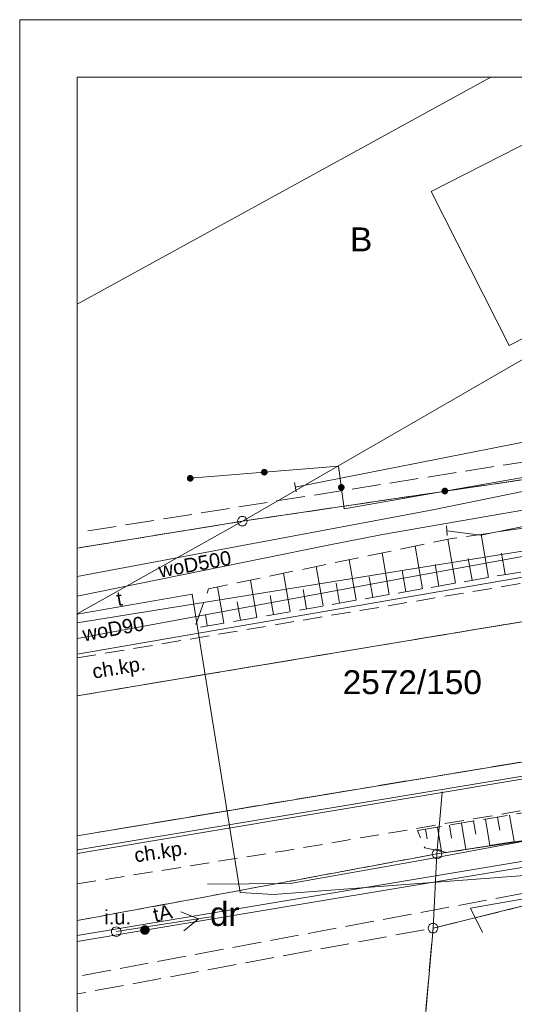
# Model space of a CAD drawing. Header units: centimetres. Extents: x -1545 to 32023, y 2301 to 66956.
# Tile 5 of 20: x 1140 to 3727, y 61799 to 66945. Entities that reach past the tile are written whole.
import ezdxf

# ---------------------------------------------------------------- set-up
doc = ezdxf.new("R2010")
doc.units = ezdxf.units.CM
doc.header["$MEASUREMENT"] = 0
for name, pattern in [('PRZER2-1', [150, 100, -50]), ('PRZER2_5-1', [175, 125, -50]), ('PRZER3-1', [200, 150, -50])]:
    doc.linetypes.add(name, pattern=pattern)
for name, color, linetype, lineweight in [('Mapa dcp_3_GEPPGD_Nr_pióra__2', 94, 'Continuous', 18), ('Mapa dcp_3_GESBZO_Nr_pióra__7', 7, 'Continuous', 18), ('Mapa dcp_3_GESDZI_Nr_pióra__2', 94, 'Continuous', 18), ('Mapa dcp_3_GESDZI_O_Nr_pióra__2', 94, 'Continuous', 18), ('Mapa dcp_3_GESKLU_Nr_pióra__2', 94, 'Continuous', 18), ('Mapa dcp_3_GESKLU_O_Nr_pióra__2', 94, 'Continuous', 18), ('Mapa dcp_3_GSLKOG_Nr_pióra__7', 7, 'Continuous', 18), ('Mapa dcp_3_GSLKRW_Nr_pióra__7', 7, 'Continuous', 18), ('Mapa dcp_3_GSLPSZ_Nr_pióra__7', 7, 'Continuous', 18), ('Mapa dcp_3_GSSKOA_Nr_pióra__7', 7, 'Continuous', 18), ('Mapa dcp_3_GSSKOD_Nr_pióra__7', 7, 'Continuous', 18), ('Mapa dcp_3_GSSKOD_O_Nr_pióra__7', 7, 'Continuous', 18), ('Mapa dcp_3_GSSZSN_Nr_pióra__7', 7, 'Continuous', 18), ('Mapa dcp_3_GULENN_Nr_pióra__3', 1, 'Continuous', 18), ('Mapa dcp_3_GULWOP_Nr_pióra__6', 5, 'Continuous', 18), ('Mapa dcp_3_GULWOP_O_Nr_pióra__6', 5, 'Continuous', 18), ('Mapa dcp_3_GULWOR_Nr_pióra__6', 5, 'Continuous', 18), ('Mapa dcp_3_GUPGUI_O_Nr_pióra__7', 7, 'Continuous', 18), ('Mapa dcp_3_GUPISL_Nr_pióra__7', 7, 'Continuous', 18), ('Mapa dcp_3_GUPTZC_Nr_pióra__7', 7, 'Continuous', 18), ('Mapa dcp_3_GUPWZC_Nr_pióra__7', 7, 'Continuous', 18), ('Mapa dcp_3_linie rozgraniczające_Nr_pióra__150', 150, 'Continuous', 18), ('Mapa dcp_3_opis pozaramkowy_Nr_pióra__7', 7, 'Continuous', 18)]:
    doc.layers.add(name, color=color, linetype=linetype, lineweight=lineweight)
doc.layers.add('Mapa dcp_3_GSLKOG', color=7, linetype='Continuous')
doc.layers.add('Mapa dcp_3_GUPGUI', color=7, linetype='Continuous')
for name, color, linetype, lineweight, true_color in [('Mapa dcp_3_GULGSP_Nr_pióra__8', 7, 'Continuous', 18, 0xbfbf00), ('Mapa dcp_3_GULKDP_Nr_pióra__4', 7, 'Continuous', 18, 0x803300), ('Mapa dcp_3_GULTPR_Nr_pióra__5', 7, 'Continuous', 18, 0xff9100), ('Mapa dcp_3_GULTPR_O_Nr_pióra__5', 7, 'Continuous', 18, 0xff9100)]:
    doc.layers.add(name, color=color, linetype=linetype, lineweight=lineweight, true_color=true_color)
doc.styles.add('STYL_AUTOMATYCZNY_1', font='txt')

msp = doc.modelspace()

# ---------------------------------------------------------------- hatches: boundary and pattern name
at = {"layer": 'Mapa dcp_3_GEPPGD_Nr_pióra__2', "linetype": 'Continuous', "lineweight": 18}
msp.add_hatch(color=94, dxfattribs=at).paths.add_polyline_path([(3349.21, 62902.16), (3350.6, 62902.38), (3351.86, 62903.02), (3352.85, 62904.01), (3353.49, 62905.27), (3353.71, 62906.66), (3353.49, 62908.05), (3352.85, 62909.3), (3351.86, 62910.3), (3350.6, 62910.94), (3349.21, 62911.16), (3347.82, 62910.94), (3346.57, 62910.3), (3345.57, 62909.3), (3344.93, 62908.05), (3344.71, 62906.66), (3344.93, 62905.27), (3345.57, 62904.01), (3346.57, 62903.02), (3347.82, 62902.38)])
at = {"layer": 'Mapa dcp_3_GSLKOG', "linetype": 'Continuous', "lineweight": 0, "true_color": 0x000000}
for points in [[(2417.87, 64597.65), (2413.41, 64596.68), (2409.35, 64594.59), (2405.96, 64591.52), (2403.49, 64587.68), (2402.09, 64583.33), (2401.87, 64578.77), (2402.84, 64574.3), (2404.93, 64570.24), (2408, 64566.86), (2411.84, 64564.38), (2416.19, 64562.99), (2420.75, 64562.77), (2425.21, 64563.73), (2429.28, 64565.82), (2432.66, 64568.89), (2435.13, 64572.73), (2436.53, 64577.08), (2436.75, 64581.65), (2435.79, 64586.11), (2433.7, 64590.17), (2430.63, 64593.56), (2426.79, 64596.03), (2422.44, 64597.43)], [(2417.87, 64597.65), (2413.41, 64596.68), (2409.35, 64594.59), (2405.96, 64591.52), (2403.49, 64587.68), (2402.09, 64583.33), (2401.87, 64578.77), (2402.84, 64574.3), (2404.93, 64570.24), (2408, 64566.86), (2411.84, 64564.38), (2416.19, 64562.99), (2420.75, 64562.77), (2425.21, 64563.73), (2429.28, 64565.82), (2432.66, 64568.89), (2435.13, 64572.73), (2436.53, 64577.08), (2436.75, 64581.65), (2435.79, 64586.11), (2433.7, 64590.17), (2430.63, 64593.56), (2426.79, 64596.03), (2422.44, 64597.43)], [(2030.37, 64565.7), (2025.91, 64564.73), (2021.85, 64562.64), (2018.46, 64559.57), (2015.99, 64555.73), (2014.59, 64551.38), (2014.37, 64546.82), (2015.34, 64542.35), (2017.43, 64538.29), (2020.5, 64534.91), (2024.34, 64532.43), (2028.69, 64531.04), (2033.25, 64530.82), (2037.71, 64531.78), (2041.78, 64533.87), (2045.16, 64536.94), (2047.63, 64540.78), (2049.03, 64545.13), (2049.25, 64549.7), (2048.29, 64554.16), (2046.2, 64558.22), (2043.13, 64561.61), (2039.29, 64564.08), (2034.94, 64565.48)], [(2839.55, 64503.26), (2838.33, 64507.66), (2836.02, 64511.6), (2832.77, 64514.81), (2828.8, 64517.07), (2824.38, 64518.22), (2819.81, 64518.19), (2815.41, 64516.98), (2811.47, 64514.67), (2808.26, 64511.42), (2806, 64507.45), (2804.85, 64503.03), (2804.88, 64498.46), (2806.09, 64494.05), (2808.4, 64490.11), (2811.65, 64486.9), (2815.62, 64484.65), (2820.04, 64483.49), (2824.61, 64483.52), (2829.01, 64484.73), (2832.96, 64487.04), (2836.16, 64490.3), (2838.42, 64494.27), (2839.58, 64498.69)], [(2839.55, 64503.26), (2838.33, 64507.66), (2836.02, 64511.6), (2832.77, 64514.81), (2828.8, 64517.07), (2824.38, 64518.22), (2819.81, 64518.19), (2815.41, 64516.98), (2811.47, 64514.67), (2808.26, 64511.42), (2806, 64507.45), (2804.85, 64503.03), (2804.88, 64498.46), (2806.09, 64494.05), (2808.4, 64490.11), (2811.65, 64486.9), (2815.62, 64484.65), (2820.04, 64483.49), (2824.61, 64483.52), (2829.01, 64484.73), (2832.96, 64487.04), (2836.16, 64490.3), (2838.42, 64494.27), (2839.58, 64498.69)], [(3360.46, 64499.08), (3356.1, 64497.71), (3352.25, 64495.26), (3349.16, 64491.9), (3347.05, 64487.85), (3346.05, 64483.39), (3346.25, 64478.82), (3347.62, 64474.46), (3350.07, 64470.61), (3353.44, 64467.52), (3357.49, 64465.41), (3361.95, 64464.42), (3366.51, 64464.61), (3370.87, 64465.98), (3374.72, 64468.43), (3377.81, 64471.8), (3379.93, 64475.85), (3380.92, 64480.31), (3380.72, 64484.87), (3379.35, 64489.23), (3376.9, 64493.09), (3373.53, 64496.17), (3369.48, 64498.29), (3365.02, 64499.28)], [(3360.46, 64499.08), (3356.1, 64497.71), (3352.25, 64495.26), (3349.16, 64491.9), (3347.05, 64487.85), (3346.05, 64483.39), (3346.25, 64478.82), (3347.62, 64474.46), (3350.07, 64470.61), (3353.44, 64467.52), (3357.49, 64465.41), (3361.95, 64464.42), (3366.51, 64464.61), (3370.87, 64465.98), (3374.72, 64468.43), (3377.81, 64471.8), (3379.93, 64475.85), (3380.92, 64480.31), (3380.72, 64484.87), (3379.35, 64489.23), (3376.9, 64493.09), (3373.53, 64496.17), (3369.48, 64498.29), (3365.02, 64499.28)]]:
    msp.add_hatch(color=18, dxfattribs=at).paths.add_polyline_path(points)
at = {"layer": 'Mapa dcp_3_GUPGUI', "linetype": 'Continuous', "lineweight": 0, "true_color": 0x000000}
msp.add_hatch(color=18, dxfattribs=at).paths.add_polyline_path([(1769.7, 62187.3), (1770.55, 62180.83), (1773.05, 62174.8), (1777.02, 62169.62), (1782.2, 62165.65), (1788.23, 62163.15), (1794.7, 62162.3), (1801.17, 62163.15), (1807.2, 62165.65), (1812.38, 62169.62), (1816.35, 62174.8), (1818.85, 62180.83), (1819.7, 62187.3), (1818.85, 62193.77), (1816.35, 62199.8), (1812.38, 62204.98), (1807.2, 62208.95), (1801.17, 62211.45), (1794.7, 62212.3), (1788.23, 62211.45), (1782.2, 62208.95), (1777.02, 62204.98), (1773.05, 62199.8), (1770.55, 62193.77)])

# ---------------------------------------------------------------- linework, layer by layer
at = {"layer": 'Mapa dcp_3_GEPPGD_Nr_pióra__2', "color": 94, "linetype": 'Continuous', "lineweight": 18, "flags": 128}
for points in [[(2304.81, 64349.26), (2312.54, 64348.03), (2319.51, 64344.48), (2325.04, 64338.95), (2328.59, 64331.98), (2329.81, 64324.26), (2328.59, 64316.53), (2325.04, 64309.56), (2319.51, 64304.03), (2312.54, 64300.48), (2304.81, 64299.26), (2297.09, 64300.48), (2290.12, 64304.03), (2284.59, 64309.56), (2281.03, 64316.53), (2279.81, 64324.26), (2281.03, 64331.98), (2284.59, 64338.95), (2290.12, 64344.48), (2297.09, 64348.03)], [(3322.01, 62610.06), (3329.74, 62608.83), (3336.7, 62605.28), (3342.24, 62599.75), (3345.79, 62592.78), (3347.01, 62585.06), (3345.79, 62577.33), (3342.24, 62570.36), (3336.7, 62564.83), (3329.74, 62561.28), (3322.01, 62560.06), (3314.28, 62561.28), (3307.32, 62564.83), (3301.78, 62570.36), (3298.23, 62577.33), (3297.01, 62585.06), (3298.23, 62592.78), (3301.78, 62599.75), (3307.32, 62605.28), (3314.28, 62608.83)], [(3301.81, 62222.26), (3309.54, 62221.03), (3316.5, 62217.48), (3322.04, 62211.95), (3325.59, 62204.98), (3326.81, 62197.26), (3325.59, 62189.53), (3322.04, 62182.56), (3316.5, 62177.03), (3309.54, 62173.48), (3301.81, 62172.26), (3294.08, 62173.48), (3287.12, 62177.03), (3281.58, 62182.56), (3278.03, 62189.53), (3276.81, 62197.26), (3278.03, 62204.98), (3281.58, 62211.95), (3287.12, 62217.48), (3294.08, 62221.03)]]:
    msp.add_lwpolyline(points, close=True, dxfattribs=at)
at = {"layer": 'Mapa dcp_3_GESBZO_Nr_pióra__7', "color": 7, "linetype": 'Continuous', "lineweight": 18, "flags": 128}
msp.add_lwpolyline([(3291.21, 66047.76), (4113.41, 66464.86), (4521.91, 65659.76), (3699.71, 65242.66)], close=True, dxfattribs=at)
at = {"layer": 'Mapa dcp_3_GESDZI_Nr_pióra__2', "color": 94, "linetype": 'Continuous', "lineweight": 18, "flags": 128}
for points in [[(1439.6, 65458.72), (3603.27, 66645.22)], [(6329.67, 66645.21), (2304.81, 64324.26), (1439.6, 64183.24)], [(8726.54, 66645.21), (5893.71, 64941.16), (3767.81, 64540.26), (2304.81, 64324.26), (6329.67, 66645.21)], [(1439.6, 63793.68), (4114.61, 64223.86), (4935.21, 64362.36), (10590.41, 65261.15), (13328.91, 65696.55), (15689.6, 66071.75)], [(15689.6, 64973.34), (15471.11, 64936.75), (13551.79, 64615.32), (11652.61, 64297.25), (9670.21, 63965.25), (8004.91, 63686.45), (6446.61, 63425.36), (3349.21, 62906.66), (1439.6, 62586.78)], [(1439.6, 63839.46), (2304.81, 64324.26), (3767.81, 64540.26), (5893.71, 64941.16), (4935.21, 64362.36), (4114.61, 64223.86), (1439.6, 63793.68)], [(2038.61, 50865.29), (2526.81, 54678.26), (2899.81, 57595.26), (3301.81, 62197.26), (3794.91, 62318.56), (6360.81, 62772.26), (5806.81, 58854.26), (5157.81, 54680.26), (4563.91, 50865.29)]]:
    msp.add_lwpolyline(points, dxfattribs=at)
for points in [[(3349.21, 62906.66), (6446.61, 63425.36), (6388.81, 63053.46), (3322.01, 62585.06)], [(3322.01, 62585.06), (6388.81, 63053.46), (6360.81, 62772.26), (3794.91, 62318.56), (3301.81, 62197.26)]]:
    msp.add_lwpolyline(points, close=True, dxfattribs=at)
at = {"layer": 'Mapa dcp_3_GESKLU_Nr_pióra__2', "color": 94, "linetype": 'PRZER3-1', "lineweight": 18, "flags": 128}
for points in [[(9952.74, 66645.21), (10376.81, 65726.25), (8917.21, 65486.35), (8868.31, 65726.55), (7998.31, 65562.45), (8047.81, 65330.55), (5893.71, 64941.16), (3767.81, 64540.26), (2304.81, 64324.26), (1439.6, 64183.24)], [(1439.6, 64183.24), (2304.81, 64324.26), (3767.81, 64540.26), (5893.71, 64941.16), (8047.81, 65330.55), (7998.31, 65562.45), (8868.31, 65726.55), (8917.21, 65486.35), (10376.81, 65726.25), (10505.91, 65440.85), (11115.21, 65550.05), (13923.51, 66015.15), (14069.21, 66071.75), (14338.91, 66100.95), (14303.01, 66170.55), (14982.41, 66532.25), (15193.16, 66645.21)], [(15689.6, 64268.89), (15358.71, 64212.05), (15404.21, 64585.45), (14813.61, 64478.65), (14602.31, 64407.65), (13496.71, 64240.15), (11591.91, 63903.65), (11298.61, 63841.15), (10762.01, 63778.35), (9616.71, 63612.15), (7947.61, 63314.25), (6388.81, 63053.46), (3322.01, 62585.06), (1439.6, 62236.61)], [(1439.6, 62236.61), (3322.01, 62585.06), (6388.81, 63053.46), (7947.61, 63314.25), (9616.71, 63612.15), (10762.01, 63778.35), (10927.81, 63460.25), (9599.81, 63412.25), (7937.81, 63090.25), (7881.81, 63079.25), (6360.81, 62772.26), (3794.91, 62318.56), (3301.81, 62197.26), (1439.6, 61853.15)], [(1439.6, 58226.96), (2943.75, 58098.26), (3301.81, 62197.26), (3794.91, 62318.56), (6360.81, 62772.26), (5806.81, 58854.26), (5157.81, 54680.26), (6648.81, 54379.26), (8172.81, 54072.25), (7684.65, 50865.29)]]:
    msp.add_lwpolyline(points, dxfattribs=at)
at = {"layer": 'Mapa dcp_3_GSLKOG_Nr_pióra__7', "color": 7, "linetype": 'Continuous', "lineweight": 18, "flags": 128}
msp.add_lwpolyline([(2031.81, 64548.26), (2806.81, 64612.16), (2837.61, 64389.56), (7582.91, 65222.36)], dxfattribs=at)
at = {"layer": 'Mapa dcp_3_GSLKRW_Nr_pióra__7', "color": 7, "linetype": 'Continuous', "lineweight": 18, "flags": 128}
for points in [[(1439.6, 63411.28), (2787.31, 63635.86), (4593.41, 63936.06)], [(1439.6, 62679.76), (2909.41, 62924.36), (5537.91, 63357.06)]]:
    msp.add_lwpolyline(points, dxfattribs=at)
at = {"layer": 'Mapa dcp_3_GSLPSZ_Nr_pióra__7', "color": 7, "linetype": 'Continuous', "lineweight": 18, "flags": 128}
msp.add_lwpolyline([(15689.6, 66088.46), (1439.6, 63629.7)], dxfattribs=at)
at = {"layer": 'Mapa dcp_3_GSSKOA_Nr_pióra__7', "color": 7, "linetype": 'PRZER3-1', "lineweight": 18, "flags": 128}
msp.add_lwpolyline([(1439.6, 63411.28), (2787.31, 63635.86), (4593.41, 63936.06), (10774.41, 64958.25), (10939.77, 64987.04), (11273.02, 64313.56), (11078.11, 64280.15), (5537.91, 63357.06), (2909.41, 62924.36), (1439.6, 62679.76)], dxfattribs=at)
at = {"layer": 'Mapa dcp_3_GSSKOD_Nr_pióra__7', "color": 7, "linetype": 'PRZER2-1', "lineweight": 18, "flags": 128}
for points in [[(1439.6, 63609.19), (2051.41, 63711.46), (4534.01, 64128.26), (7849.11, 64665.75), (8296.11, 64739.45), (9523.41, 64955.25), (10187.01, 65063.75), (10367.61, 65095.05), (10859.11, 65150.05), (10939.77, 64987.04), (10774.41, 64958.25), (4593.41, 63936.06), (2787.31, 63635.86), (1439.6, 63411.28)], [(1439.6, 62428.08), (2516.61, 62600.36), (3215.11, 62718.36), (5550.01, 63111.26), (5986.81, 63177.26), (6661.81, 63290.26), (9507.81, 63756.25), (9770.81, 63796.25), (10420.81, 63904.25), (11186.81, 64027.25), (11388.31, 64080.35), (11365.31, 64127.05), (11273.02, 64313.56), (11078.11, 64280.15), (5537.91, 63357.06), (2909.41, 62924.36), (1439.6, 62679.76)]]:
    msp.add_lwpolyline(points, dxfattribs=at)
at = {"layer": 'Mapa dcp_3_GSSZSN_Nr_pióra__7', "color": 7, "linetype": 'PRZER2_5-1', "lineweight": 18, "flags": 128}
for points in [[(7666.11, 64974.46), (7698.61, 64781.85), (5996.11, 64431.96), (3650.11, 64039.96), (2054.71, 63765.46), (2128.01, 63971.46), (3390.71, 64231.66), (5926.91, 64603.16), (6924.21, 64733.86), (7603.51, 64865.66)], [(3220.21, 62708.36), (4916.61, 62989.16), (5948.41, 63158.36), (5819.91, 63043.66), (5003.31, 62858.26), (3375.71, 62592.36), (3258.41, 62616.86)]]:
    msp.add_lwpolyline(points, close=True, dxfattribs=at)
at = {"layer": 'Mapa dcp_3_GSSZSN_Nr_pióra__7', "color": 7, "linetype": 'Continuous', "lineweight": 18, "flags": 128}
for points in [[(3419.2, 64000.23), (3379.77, 64229.4)], [(3592.3, 64030.01), (3553.51, 64255.5)], [(3246.09, 63970.44), (3207.64, 64193.93)], [(2899.88, 63910.87), (2863.38, 64122.99)], [(3072.98, 63940.66), (3035.51, 64158.46)], [(3505.75, 64015.12), (3486.17, 64128.94)], [(3678.88, 64044.76), (3660.2, 64156.58)], [(2726.77, 63881.09), (2691.25, 64087.52)], [(3332.64, 63985.33), (3313.17, 64098.5)], [(2553.66, 63851.31), (2519.12, 64052.05)], [(2986.43, 63925.77), (2967.94, 64033.25)], [(3159.54, 63955.55), (3140.56, 64065.87)], [(2207.45, 63791.74), (2174.87, 63981.11)], [(2380.56, 63821.52), (2347, 64016.58)], [(2640.22, 63866.2), (2622.7, 63967.99)], [(2813.32, 63895.98), (2795.32, 64000.62)], [(2467.11, 63836.41), (2450.09, 63935.37)], [(2294, 63806.63), (2277.47, 63902.74)], [(2120.9, 63776.85), (2110.77, 63835.7)], [(3702.63, 62788.21), (3725.58, 62649.52)], [(3387.78, 62736.09), (3399.21, 62667.08)], [(3450.75, 62746.52), (3473.62, 62608.35)], [(3513.72, 62756.94), (3525.17, 62687.79)], [(3576.69, 62767.36), (3599.6, 62628.93)], [(3639.66, 62777.79), (3651.13, 62708.51)], [(3261.85, 62715.25), (3270.34, 62663.92)], [(3324.82, 62725.67), (3345.85, 62598.59)]]:
    msp.add_lwpolyline(points, dxfattribs=at)
at = {"layer": 'Mapa dcp_3_GULENN_Nr_pióra__3', "color": 1, "linetype": 'Continuous', "lineweight": 18, "flags": 128}
for points in [[(5411.81, 62954.26), (3234.81, 62551.26), (2553.81, 62431.26), (2121.84, 62426.29)], [(1982.03, 62282.51), (2075.33, 62246.52), (1997.51, 62183.72)], [(1644.87, 62179.07), (2138.85, 62256.47)]]:
    msp.add_lwpolyline(points, dxfattribs=at)
at = {"layer": 'Mapa dcp_3_GULGSP_Nr_pióra__8', "color": 52, "linetype": 'Continuous', "lineweight": 18, "true_color": 0xbfbf00, "flags": 128}
for points in [[(1439.6, 64035.45), (3300.81, 64384.26), (4408.81, 64609.26), (4642.81, 65830.26), (5286.81, 66233.26), (6009.23, 66645.21)], [(12951.77, 59779.02), (12733.03, 60164.06), (11822.81, 61766.25), (11574.03, 62204.79), (10781.81, 63601.25), (10720.81, 63669.25), (10137.25, 63569.31), (7929.81, 63191.25), (7174.21, 63069.32), (4678.42, 62666.55), (1794.7, 62187.3), (1439.6, 62128.27)]]:
    msp.add_lwpolyline(points, dxfattribs=at)
at = {"layer": 'Mapa dcp_3_GULKDP_Nr_pióra__4', "color": 36, "linetype": 'Continuous', "lineweight": 18, "true_color": 0x803300, "flags": 128}
msp.add_lwpolyline([(1439.6, 62606.19), (1444.21, 62607), (7821.84, 63661.46)], dxfattribs=at)
at = {"layer": 'Mapa dcp_3_GULTPR_Nr_pióra__5', "color": 30, "linetype": 'Continuous', "lineweight": 18, "true_color": 0xff9100, "flags": 128}
for points in [[(2581.11, 64502.15), (3747.2, 64732.11), (5772.39, 65112.08)], [(1439.6, 63838.77), (2042.28, 63942.22), (2293.27, 62383.39), (2467.4, 62373.62), (3849.12, 62477.34), (5089.81, 62660.26), (6723.64, 62989.22), (7590.16, 63185.33), (7483.36, 65041.02)], [(11356.9, 63916.65), (8932.11, 63439.08), (3848.61, 62559.72), (1439.6, 62159.16)]]:
    msp.add_lwpolyline(points, dxfattribs=at)
at = {"layer": 'Mapa dcp_3_GULWOP_Nr_pióra__6', "color": 5, "linetype": 'Continuous', "lineweight": 18, "flags": 128}
for points in [[(8389.81, 65192.25), (8314.57, 65230.17), (8117.72, 65192.94), (6265.24, 64838.99), (4500.34, 64507.38), (3619.6, 64354.89), (3037.39, 64254.1), (2744.27, 64197.08), (1439.6, 63933.08)], [(5044.29, 64601.65), (3849.62, 64311.64), (3551.56, 64250.46), (3374.13, 64274.41)], [(5612.81, 64475.26), (3118.81, 64021.26), (1439.6, 63710.79)], [(3560.06, 62173.71), (3498.42, 62301.92), (6174.48, 62770.22)]]:
    msp.add_lwpolyline(points, dxfattribs=at)
at = {"layer": 'Mapa dcp_3_GULWOR_Nr_pióra__6', "color": 5, "linetype": 'Continuous', "lineweight": 18, "flags": 128}
msp.add_lwpolyline([(1439.6, 63710.79), (3118.81, 64021.26), (5612.81, 64475.26), (5977.81, 64582.26), (5951.77, 64691.64)], dxfattribs=at)
at = {"layer": 'Mapa dcp_3_GUPISL_Nr_pióra__7', "color": 7, "linetype": 'Continuous', "lineweight": 18, "flags": 128}
msp.add_lwpolyline([(1644.87, 62204.07), (1651.34, 62203.22), (1657.37, 62200.72), (1662.55, 62196.75), (1666.52, 62191.57), (1669.02, 62185.54), (1669.87, 62179.07), (1669.02, 62172.6), (1666.52, 62166.57), (1662.55, 62161.39), (1657.37, 62157.42), (1651.34, 62154.92), (1644.87, 62154.07), (1638.4, 62154.92), (1632.37, 62157.42), (1627.2, 62161.39), (1623.22, 62166.57), (1620.73, 62172.6), (1619.87, 62179.07), (1620.73, 62185.54), (1623.22, 62191.57), (1627.2, 62196.75), (1632.37, 62200.72), (1638.4, 62203.22)], close=True, dxfattribs=at)
at = {"layer": 'Mapa dcp_3_GUPTZC_Nr_pióra__7', "color": 7, "linetype": 'Continuous', "lineweight": 18, "flags": 128}
msp.add_lwpolyline([(2585.65, 64477.56), (2576.58, 64526.73)], dxfattribs=at)
at = {"layer": 'Mapa dcp_3_GUPWZC_Nr_pióra__7', "color": 7, "linetype": 'Continuous', "lineweight": 18, "flags": 128}
msp.add_lwpolyline([(3375.63, 64249.46), (3372.62, 64299.37)], dxfattribs=at)
at = {"layer": 'Mapa dcp_3_linie rozgraniczające_Nr_pióra__150', "color": 150, "linetype": 'PRZER3-1', "lineweight": 18, "flags": 128}
for points in [[(1496.05, 64273.71), (4603.2, 64764.62), (7808.64, 65335.7), (10346.2, 65792.59), (11758.12, 66025.84), (14529.9, 66501.13), (15363, 66637.11)], [(1468.15, 61949.75), (5955.89, 62785.47), (7899.36, 63165.47), (9531, 63476.01), (9788.05, 63499.14), (10888.2, 63536.26), (11407.88, 63622.3), (15373.36, 64278.8), (15673.14, 64330.45)]]:
    msp.add_lwpolyline(points, dxfattribs=at)
at = {"layer": 'Mapa dcp_3_opis pozaramkowy_Nr_pióra__7', "color": 7, "linetype": 'Continuous', "lineweight": 18, "flags": 128}
for points in [[(1139.6, 66945.22), (15989.6, 66945.21)], [(1139.6, 45945.21), (1139.6, 66945.22)]]:
    msp.add_lwpolyline(points, dxfattribs=at)
msp.add_lwpolyline([(1439.6, 46245.21), (1439.6, 66645.21), (15689.6, 66645.21), (15689.6, 46245.21)], close=True, dxfattribs=at)

# ---------------------------------------------------------------- texts
at = {"layer": 'Mapa dcp_3_GESDZI_O_Nr_pióra__2', "color": 94, "linetype": 'Continuous', "lineweight": 18, "insert": (2829.25, 63418.41), "char_height": 125, "attachment_point": 7, "rotation": 359.99998, "style": 'STYL_AUTOMATYCZNY_1'}
msp.add_mtext('\\A1;{\\pql;\\fArial|b0|i0|c238|p38;2572/150}', dxfattribs=at)
at = {"layer": 'Mapa dcp_3_GESKLU_O_Nr_pióra__2', "color": 94, "linetype": 'Continuous', "lineweight": 18, "char_height": 125, "attachment_point": 7, "rotation": 359.99998, "style": 'STYL_AUTOMATYCZNY_1'}
for s, insert in [('\\A1;{\\pql;\\fArial|b0|i0|c238|p38;B}', (2867.68, 65734.56)), ('\\A1;{\\pql;\\fArial|b0|i0|c238|p38;dr}', (2134.76, 62207.26))]:
    msp.add_mtext(s, dxfattribs=dict(at, insert=insert))
at = {"layer": 'Mapa dcp_3_GSSKOD_O_Nr_pióra__7', "color": 7, "linetype": 'Continuous', "lineweight": 18, "char_height": 75, "attachment_point": 7, "style": 'STYL_AUTOMATYCZNY_1'}
for insert, rotation in [((1529.9, 63478.21), 9.46751), ((1748.43, 62518), 8.64929)]:
    msp.add_mtext('\\A1;{\\pql;\\fArial|b0|i0|c238|p38;ch.kp.}', dxfattribs=dict(at, insert=insert, rotation=rotation))
at = {"layer": 'Mapa dcp_3_GULTPR_O_Nr_pióra__5', "color": 30, "linetype": 'Continuous', "lineweight": 18, "true_color": 0xff9100, "char_height": 75, "attachment_point": 7, "style": 'STYL_AUTOMATYCZNY_1'}
for s, insert, rotation in [('\\A1;{\\pql;\\fArial|b0|i0|c238|p38;t}', (1653.21, 63879.05), 9.74033), ('\\A1;{\\pql;\\fArial|b0|i0|c238|p38;tA}', (1847.31, 62227.87), 12.56122)]:
    msp.add_mtext(s, dxfattribs=dict(at, insert=insert, rotation=rotation))
at = {"layer": 'Mapa dcp_3_GULWOP_O_Nr_pióra__6', "color": 5, "linetype": 'Continuous', "lineweight": 18, "char_height": 75, "attachment_point": 7, "style": 'STYL_AUTOMATYCZNY_1'}
for s, insert, rotation in [('\\A1;{\\pql;\\fArial|b0|i0|c238|p38;woD500}', (1873.77, 64027.49), 10.40416), ('\\A1;{\\pql;\\fArial|b0|i0|c238|p38;woD90}', (1476.06, 63694.57), 10.47506)]:
    msp.add_mtext(s, dxfattribs=dict(at, insert=insert, rotation=rotation))
at = {"layer": 'Mapa dcp_3_GUPGUI_O_Nr_pióra__7', "color": 7, "linetype": 'Continuous', "lineweight": 18, "insert": (1582.56, 62215.4), "char_height": 75, "attachment_point": 7, "rotation": 359.99998, "style": 'STYL_AUTOMATYCZNY_1'}
msp.add_mtext('\\A1;{\\pql;\\fArial|b0|i0|c238|p38;i.u.}', dxfattribs=at)

doc.saveas('drawing.dxf')
